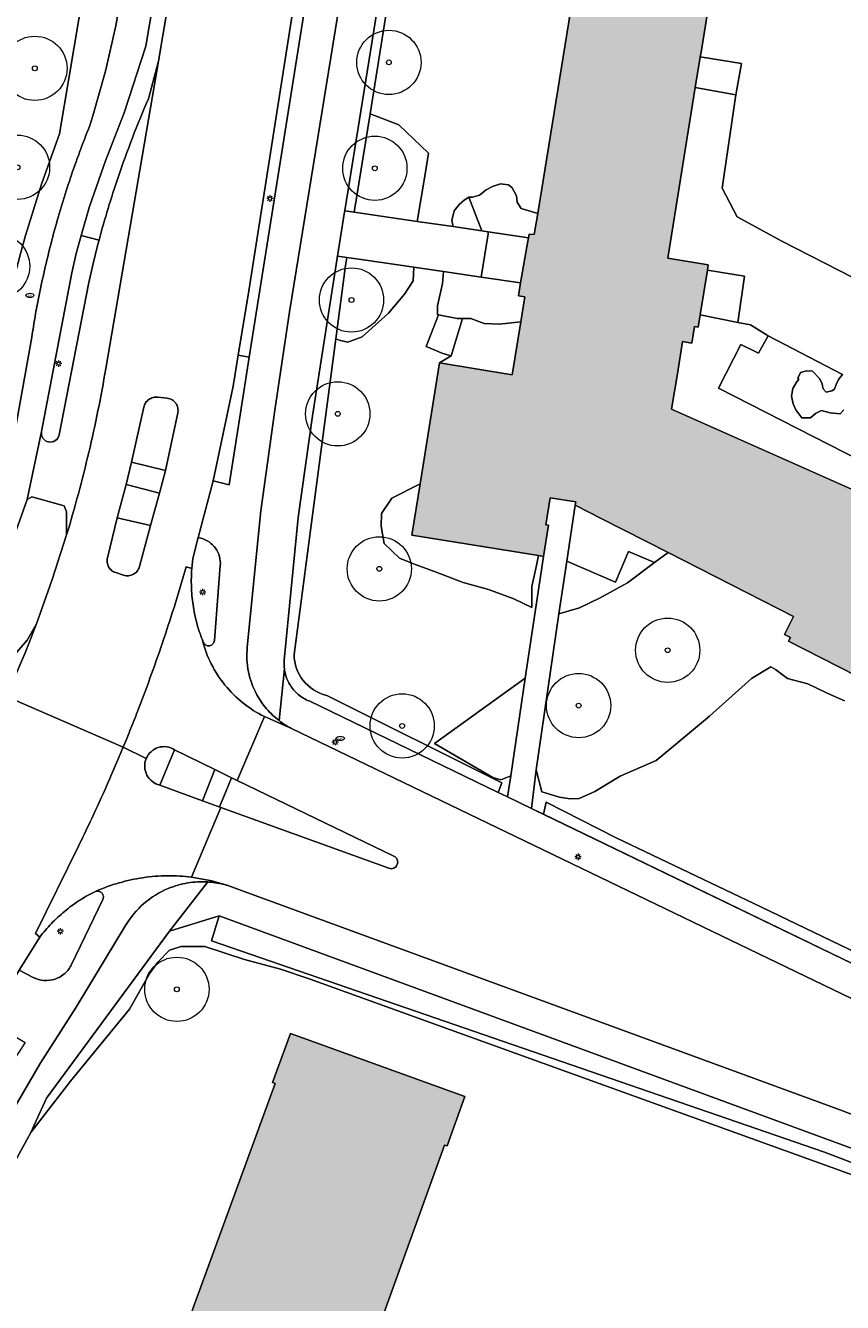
# Model space of a CAD drawing. Header units: metres. Extents: x 187482 to 189800, y 333582 to 335019.
# Tile 191 of 256: x 189261 to 189325, y 334128 to 334227. Entities that reach past the tile are written whole.
import ezdxf
from ezdxf.enums import TextEntityAlignment as Align

# ---------------------------------------------------------------- set-up
doc = ezdxf.new("R2010")
doc.units = ezdxf.units.M
doc.layers.get('0').update_dxf_attribs({"color": 252, "lineweight": 18})
for name, color, linetype, lineweight in [('B-WE-GR-BEPLANTING_CULTUUR_BODEMBEDEKKER-GV', 252, 'Continuous', 18), ('B-WE-GR-BEPLANTING_CULTUUR_HEESTERS-GV', 252, 'Continuous', 18), ('B-WE-GR-BOOM-S', 252, 'Continuous', 18), ('B-WE-GR-HAAG-G', 252, 'GR-HAAG1-SO', 18), ('B-WE-IE-MEUBILAIR-S', 252, 'Continuous', 18), ('B-WE-IE-TERREINAFSCHEIDING_KUNSTMATIG_MUUR-G', 252, 'IE-TERREINAFSCHEIDING_KUNSTMATIG-SO', 18), ('B-WE-OG-BEBOUWING-GV', 252, 'Continuous', 18), ('B-WE-OG-TERREIN_BEGROEID-GV', 252, 'Continuous', 18), ('B-WE-OG-TERREIN_ERF-GV', 252, 'Continuous', 18), ('B-WE-VH-GESLOTENVERHARDING-GV', 252, 'Continuous', 18), ('B-WE-VH-GESLOTENVERHARDING_ASFALT-GV', 252, 'Continuous', 18), ('B-WE-VH-OPENVERHARDING-GV', 252, 'Continuous', 18), ('B-WE-VH-OPENVERHARDING_BETONSTRAATSTEEN-GV', 252, 'Continuous', 18), ('B-WE-VH-OPENVERHARDING_SIERBESTRATING-GV', 252, 'Continuous', 18), ('B-WE-VH-OPENVERHARDING_STRAATBAKSTEEN-GV', 252, 'Continuous', 18), ('B-WE-VH-OPENVERHARDING_TEGEL-GV', 252, 'Continuous', 18)]:
    doc.layers.add(name, color=color, linetype=linetype, lineweight=lineweight)
doc.layers.add('B-WE-OG-BEBOUWING-V', color=7, linetype='Continuous', lineweight=18, true_color=0xf0f0f0)
doc.styles.add('NLCS-ISO', font='NLCS-ISO.ttf')
doc.linetypes.add('GR-HAAG1-SO', pattern='A,6,[176,NLCS.SHX,S=0.125,R=0,X=0,Y=0],-2', length=8)
doc.linetypes.add('IE-TERREINAFSCHEIDING_KUNSTMATIG-SO', pattern='A,4,[82,NLCS.SHX,S=0.75,R=90,X=0,Y=0],4,-2', length=10)

# ---------------------------------------------------------------- blocks, each defined once
blk = doc.blocks.new('SIE-MEUBILAIR_PAAL_LICHTMAST-SO')
for points in [[(-0.62, 0), (-1, 0)], [(-0.71, 0.71), (-0.44, 0.44)], [(0, 1), (0, 0.62)], [(0.44, 0.44), (0.71, 0.71)], [(1, 0), (0.62, 0)], [(-0.71, -0.71), (-0.44, -0.44)], [(0, -0.62), (0, -1)], [(0.44, -0.44), (0.71, -0.71)]]:
    blk.add_lwpolyline(points)
blk.add_circle((0, 0), 0.5)
blk = doc.blocks.new('SIE-MEUBILAIR_PUT_BRANDKRAAN-SO')
blk.add_ellipse((0, 0), major_axis=(1.25, 0), ratio=0.54)
at = {"style": 'NLCS-ISO'}
blk.add_text('bk', height=0.75, dxfattribs=at).set_placement((0.03, 0), align=Align.MIDDLE_CENTER)
blk = doc.blocks.new('SGR-BOOM_GBKN-SO')
at = {"color": 0, "linetype": 'ByBlock', "lineweight": 18}
for radius in [2, 0.15]:
    blk.add_circle((0, 0), radius, dxfattribs=at)

msp = doc.modelspace()

# ---------------------------------------------------------------- hatches: boundary and pattern name
at = {"layer": 'B-WE-OG-BEBOUWING-V'}
h = msp.add_hatch(color=256, dxfattribs=at)
h.dxf.hatch_style = 1
h.paths.add_polyline_path([(189325.523, 334190.659), (189311.282, 334197), (189311.724, 334199.736), (189312.131, 334202.252), (189312.842, 334202.137), (189313.052, 334203.43), (189313.348, 334203.382), (189313.503, 334204.338), (189314.066, 334207.811), (189314.132, 334208.219), (189310.973, 334208.731), (189313.124, 334222.005), (189313.509, 334224.38), (189313.513, 334224.404), (189313.572, 334224.767), (189315.349, 334235.729), (189318.705, 334235.185), (189319.166, 334238.028), (189344.966, 334233.846), (189347.323, 334233.465), (189346.744, 334229.893), (189360.115, 334227.726), (189360.855, 334232.293), (189360.569, 334232.339), (189360.844, 334234.044), (189361.121, 334233.999), (189362.817, 334244.326), (189327.557, 334250.041), (189320.952, 334251.112), (189320.616, 334249.039), (189317.319, 334249.573), (189317.655, 334251.646), (189307.507, 334253.289), (189300.857, 334212.208), (189300.593, 334210.578), (189300.198, 334210.616), (189300.149, 334210.334), (189300.099, 334210.052), (189299.532, 334206.817), (189299.475, 334206.491), (189299.356, 334205.812), (189299.851, 334205.733), (189299.538, 334203.783), (189298.88, 334199.679), (189293.213, 334200.588), (189291.709, 334191.198), (189291.069, 334187.207), (189300.92, 334185.604), (189301.307, 334185.541), (189301.702, 334187.969), (189301.485, 334188.005), (189301.827, 334190.107), (189303.815, 334189.783), (189303.775, 334189.534), (189305.859, 334188.472), (189311.003, 334185.852), (189320.772, 334180.876), (189320.055, 334179.468), (189320.518, 334179.232), (189320.377, 334178.956), (189338.797, 334169.568), (189338.902, 334169.515), (189339.129, 334169.96), (189339.423, 334169.81), (189347.151, 334184.958), (189337.496, 334189.875), (189337.412, 334189.918), (189335.522, 334186.207)], flags=17)
h = msp.add_hatch(color=256, dxfattribs=at)
h.dxf.hatch_style = 1
h.paths.add_polyline_path([(189230.865, 334075.546), (189229.337, 334078.235), (189231.322, 334079.361), (189228.18, 334084.871), (189228.901, 334085.635), (189228.559, 334087.683), (189250.683, 334091.338), (189258.552, 334077.467), (189246.386, 334070.705), (189248.49, 334066.836), (189247.361, 334066.25), (189245.394, 334069.719), (189236.095, 334064.474), (189230.085, 334075.105)], flags=16)
h.paths.add_polyline_path([(189275.359, 334099.762), (189270.545, 334097.388), (189268.51, 334097.979), (189267.793, 334095.952), (189264.462, 334094.419), (189264.319, 334094.68), (189259.388, 334091.809), (189258.246, 334093.985), (189274.241, 334100.962), (189273.977, 334101.523), (189275.127, 334102.181), (189276.244, 334101.942)], flags=16)
h.paths.add_polyline_path([(189256.75, 334104.214), (189271.897, 334110.933), (189276.257, 334103.568), (189275.323, 334102.635), (189278.584, 334100.806), (189281.988, 334099.573), (189281.702, 334098.783), (189304.751, 334090.431), (189305.09, 334091.363), (189306.397, 334090.892), (189310.968, 334093.139), (189311.152, 334092.69), (189327.411, 334100.659), (189337.45, 334105.579), (189336.645, 334107.214), (189341.402, 334109.542), (189339.682, 334113.269), (189338.552, 334113.66), (189334.486, 334111.713), (189333.73, 334113.266), (189337.771, 334115.236), (189338.175, 334116.362), (189338.083, 334116.52), (189340.16, 334117.516), (189338.636, 334120.677), (189341.453, 334122.042), (189343.01, 334118.91), (189345.686, 334120.179), (189343.996, 334123.403), (189347.249, 334125.116), (189344.73, 334130.281), (189341.568, 334128.737), (189340.013, 334131.92), (189339.47, 334131.656), (189334.586, 334129.285), (189336.183, 334125.995), (189333.008, 334124.454), (189333.826, 334122.769), (189335.528, 334119.263), (189331.726, 334117.49), (189330.584, 334119.496), (189318.159, 334113.168), (189309.081, 334108.545), (189304.973, 334106.453), (189289.526, 334112.041), (189287.045, 334110.996), (189286.104, 334111.336), (189285.456, 334109.54), (189283.01, 334110.423), (189293.606, 334139.758), (189293.813, 334139.683), (189295.199, 334143.52), (189281.621, 334148.425), (189280.229, 334144.613), (189280.436, 334144.537), (189274.252, 334127.653), (189273.812, 334126.453), (189269.62, 334115.006), (189267.808, 334115.669), (189268.733, 334118.195), (189267.179, 334121.608), (189264.239, 334120.198), (189265.155, 334118.151), (189264.672, 334116.883), (189263.536, 334117.238), (189263.685, 334117.715), (189261.471, 334122.614), (189256.398, 334124.475), (189251.52, 334122.17), (189249.684, 334117.114), (189252.023, 334112.235), (189253.202, 334111.823), (189253.863, 334110.721)], flags=17)

# ---------------------------------------------------------------- linework, layer by layer
at = {"layer": 'B-WE-GR-BEPLANTING_CULTUUR_BODEMBEDEKKER-GV', "flags": 128}
for points in [[(189287.813, 334219.976), (189286.588, 334212.322), (189291.472, 334211.606), (189292.094, 334215.28), (189292.369, 334216.904), (189291.793, 334217.459), (189290.061, 334219.126)], [(189285.913, 334208.182), (189285.156, 334202.475), (189285.397, 334202.371), (189286.079, 334202.22), (189287.203, 334202.633), (189289.239, 334204.476), (189290.481, 334205.95), (189291.175, 334206.985), (189291.21, 334208.038), (189287.303, 334208.611), (189285.995, 334208.802)], [(189294.13, 334201.152), (189295.009, 334204.046), (189294.592, 334204.046), (189293.141, 334204.324), (189292.176, 334201.869), (189293.487, 334201.334)], [(189297.998, 334168.156), (189298.758, 334168.47), (189299.893, 334176.07), (189292.829, 334170.984), (189297.377, 334168.334)], [(189342.806, 334131.436), (189335.308, 334134.554), (189323.187, 334139.195), (189275.477, 334155.629), (189276.076, 334157.589), (189272.212, 334156.4), (189262.625, 334143.414), (189261.419, 334140.745), (189264.491, 334144.719), (189269.099, 334150.33), (189270.682, 334153.136), (189271.293, 334153.971), (189272.218, 334154.926), (189273.114, 334155.208), (189274.964, 334155.192), (189278.054, 334154.187), (189280.856, 334153.434), (189283.145, 334152.649), (189339.059, 334132.477), (189340.881, 334132.071)], [(189276.076, 334157.589), (189275.477, 334155.629), (189323.187, 334139.195), (189335.308, 334134.554), (189342.806, 334131.436), (189345.152, 334130.662), (189347.402, 334130.104), (189348.878, 334130.028), (189346.449, 334131.08), (189336.684, 334135.147), (189326.808, 334138.937)]]:
    msp.add_lwpolyline(points, close=True, dxfattribs=at)
at = {"layer": 'B-WE-GR-BEPLANTING_CULTUUR_HEESTERS-GV', "flags": 128}
for points in [[(189285.106, 334325.273), (189284.573, 334320.11), (189283.675, 334311.392), (189282.518, 334300.028), (189281.094, 334288.695), (189270.375, 334225.236), (189268.682, 334220.041), (189267.225, 334216.31), (189265.969, 334212.751), (189265.339, 334210.503), (189266.724, 334210.151)], [(189270.563, 334221.124), (189271.342, 334224.076), (189285.18, 334306.037), (189284.351, 334306.647), (189286.382, 334325.052), (189285.106, 334325.273)], [(189281.896, 334177.921), (189283.205, 334187.756), (189285.156, 334202.475), (189285.913, 334208.182), (189285.995, 334208.802), (189285.279, 334208.907), (189285.263, 334208.81), (189285.251, 334208.735), (189283.325, 334196.49), (189282.211, 334188.568), (189281.137, 334177.481)], [(189324.578, 334199.693), (189324.254, 334199.317), (189324.079, 334198.908), (189323.949, 334198.543), (189323.753, 334198.41), (189323.298, 334198.321), (189323.077, 334198.568), (189322.978, 334199.034), (189322.78, 334199.392), (189322.255, 334199.94), (189321.785, 334199.986), (189321.296, 334199.841), (189321.155, 334199.505), (189321.106, 334199.345), (189321.173, 334199.335), (189320.97, 334199.04), (189320.709, 334198.614), (189320.617, 334198.003), (189320.748, 334197.41), (189320.937, 334196.954), (189321.411, 334196.334), (189322.092, 334196.331), (189322.463, 334196.657), (189322.935, 334196.902), (189323.617, 334196.711), (189324.406, 334196.621), (189324.674, 334196.932)], [(189338.797, 334169.568), (189320.377, 334178.956), (189320.518, 334179.232), (189320.055, 334179.468), (189320.772, 334180.876), (189311.003, 334185.852), (189309.94, 334185.057), (189307.834, 334183.481), (189305.717, 334182.311), (189305.713, 334182.314), (189304.102, 334181.531), (189302.51, 334181.072), (189300.727, 334168.953), (189301.183, 334167.231), (189302.552, 334166.81), (189303.377, 334166.692), (189304.078, 334166.724), (189305.292, 334167.26), (189307.286, 334168.458), (189310.068, 334169.679), (189311.257, 334170.641), (189314.23, 334173.126), (189317.49, 334176.058), (189319.005, 334176.964), (189319.373, 334176.749), (189320.294, 334176.054), (189321.879, 334175.619), (189323.389, 334174.906), (189324.725, 334174.297)], [(189281.128, 334176.995), (189281.134, 334176.914), (189281.142, 334176.833)], [(189283.066, 334174.297), (189297.783, 334167.187), (189298.059, 334167.923), (189284.438, 334174.733)], [(189347.321, 334144.691), (189333.223, 334151.08), (189318.284, 334158.26), (189306.955, 334163.642), (189301.529, 334166.427), (189301.301, 334165.487), (189329.257, 334151.981), (189337.369, 334148.156), (189345.57, 334144.526), (189347.849, 334143.578)]]:
    msp.add_lwpolyline(points, dxfattribs=at)
for points in [[(189303.024, 334322.194), (189301.396, 334322.435), (189300.233, 334317.372), (189298.361, 334309.22), (189297.095, 334303.675), (189295.309, 334296.17), (189293.771, 334288.611), (189288.831, 334260.437), (189283.09, 334235.549), (189282.407, 334231.806), (189278.38, 334206.211), (189277.559, 334201.196), (189278.41, 334201.033), (189282.755, 334228.4), (189288.936, 334257.093), (189290.274, 334263.469), (189291.433, 334269.88), (189294.602, 334288.281), (189296.035, 334295.837), (189297.808, 334303.321), (189299.195, 334309.057), (189301.486, 334317.153), (189302.481, 334320.669)], [(189296.38, 334277.907), (189293.902, 334262.51), (189293.258, 334258.508), (189285.846, 334212.441), (189285.844, 334212.431), (189286.588, 334212.322), (189287.813, 334219.976), (189289.037, 334227.63), (189293.875, 334258.091), (189293.898, 334258.237), (189294.597, 334262.428), (189297.246, 334278.32)], [(189300.857, 334212.208), (189299.576, 334212.615), (189299.261, 334213.101), (189299.221, 334213.6), (189298.86, 334214.219), (189298.579, 334214.459), (189297.957, 334214.531), (189297.346, 334214.317), (189296.844, 334214.062), (189296.327, 334213.644), (189295.789, 334213.49), (189295.497, 334213.498), (189296.508, 334210.868), (189297.015, 334210.793), (189300.149, 334210.334), (189300.198, 334210.616), (189300.593, 334210.578)], [(189295.142, 334213.265), (189294.773, 334212.935), (189294.366, 334212.434), (189294.18, 334211.672), (189294.292, 334211.193), (189296.508, 334210.868), (189295.497, 334213.498)], [(189296.449, 334207.269), (189293.529, 334207.698), (189293.46, 334206.784), (189293.053, 334205.025), (189293.05, 334204.341), (189293.141, 334204.324), (189294.592, 334204.046), (189295.009, 334204.046), (189295.667, 334204.045), (189296.691, 334203.663), (189297.848, 334203.614), (189299.538, 334203.783), (189299.851, 334205.733), (189299.356, 334205.812), (189299.475, 334206.491), (189299.532, 334206.817)], [(189295.009, 334204.046), (189294.13, 334201.152), (189293.213, 334200.588), (189298.88, 334199.679), (189299.538, 334203.783), (189297.848, 334203.614), (189296.691, 334203.663), (189295.667, 334204.045)], [(189278.41, 334201.033), (189277.559, 334201.196), (189277.165, 334198.786), (189275.611, 334191.425), (189276.848, 334191.11), (189277.935, 334198.041)], [(189289.507, 334190.07), (189288.698, 334188.875), (189288.687, 334187.89), (189288.902, 334186.547), (189290.116, 334185.406), (189291.182, 334184.971), (189292.947, 334184.312), (189295.053, 334183.51), (189297.028, 334182.977), (189299.003, 334182.245), (189300.404, 334181.569), (189300.414, 334183.196), (189300.72, 334184.611), (189300.92, 334185.604), (189291.069, 334187.207), (189291.709, 334191.198)], [(189256.996, 334177.422), (189257.535, 334177.293), (189258.391, 334177.287), (189259.225, 334177.445), (189259.923, 334177.765), (189260.337, 334178.098), (189261.122, 334179.032), (189261.855, 334180.307), (189263.087, 334183.74), (189264.201, 334187.214), (189264.2, 334189.003), (189264.009, 334189.471), (189261.487, 334190.166), (189261.117, 334189.971), (189258.945, 334183.89), (189257.704, 334181.091), (189256.591, 334178.951), (189255.854, 334177.809), (189256.722, 334177.488)]]:
    msp.add_lwpolyline(points, close=True, dxfattribs=at)
at = {"layer": 'B-WE-GR-BEPLANTING_CULTUUR_HEESTERS-GV'}
for points in [[(189269.32, 334218.101, -0.010284), (189270.563, 334221.124)], [(189268.205, 334215.029, -0.010169), (189269.32, 334218.101)], [(189267.425, 334212.602, -0.008309), (189268.205, 334215.029)], [(189266.724, 334210.151, -0.008459), (189267.425, 334212.602)], [(189281.137, 334177.481, 0.018434), (189281.126, 334177.319)], [(189284.438, 334174.733, -0.345871), (189281.896, 334177.921)], [(189281.126, 334177.319, 0.018512), (189281.123, 334177.157)], [(189281.123, 334177.157, 0.018501), (189281.128, 334176.995)], [(189281.142, 334176.833, 0.053809), (189281.289, 334176.178)], [(189281.289, 334176.178, 0.052594), (189281.573, 334175.569)], [(189281.573, 334175.569, 0.080765), (189282.217, 334174.812)], [(189282.217, 334174.812, 0.079103), (189283.066, 334174.297)]]:
    msp.add_lwpolyline(points, format="xyb", dxfattribs=at)
at = {"layer": 'B-WE-GR-HAAG-G', "ltscale": 0.2, "flags": 128}
msp.add_lwpolyline([(189300.581, 334165.835), (189329.257, 334151.981), (189337.369, 334148.156), (189345.57, 334144.526), (189347.849, 334143.578)], dxfattribs=at)
at = {"layer": 'B-WE-IE-TERREINAFSCHEIDING_KUNSTMATIG_MUUR-G', "ltscale": 0.2, "flags": 128}
msp.add_lwpolyline([(189339.059, 334132.477), (189283.145, 334152.649)], dxfattribs=at)
at = {"layer": 'B-WE-OG-BEBOUWING-GV', "flags": 128}
for points in [[(189307.507, 334253.289), (189300.857, 334212.208), (189300.593, 334210.578), (189300.198, 334210.616), (189300.149, 334210.334), (189300.099, 334210.052), (189299.532, 334206.817), (189299.475, 334206.491), (189299.356, 334205.812), (189299.851, 334205.733), (189299.538, 334203.783), (189298.88, 334199.679), (189293.213, 334200.588), (189291.709, 334191.198), (189291.069, 334187.207), (189300.92, 334185.604), (189301.307, 334185.541), (189301.702, 334187.969), (189301.485, 334188.005), (189301.827, 334190.107), (189303.815, 334189.783), (189303.775, 334189.534), (189305.859, 334188.472), (189311.003, 334185.852), (189320.772, 334180.876), (189320.055, 334179.468), (189320.518, 334179.232), (189320.377, 334178.956), (189338.797, 334169.568)], [(189325.523, 334190.659), (189311.282, 334197), (189311.724, 334199.736), (189312.131, 334202.252), (189312.842, 334202.137), (189313.052, 334203.43), (189313.348, 334203.382), (189313.503, 334204.338), (189314.066, 334207.811), (189314.132, 334208.219), (189310.973, 334208.731), (189313.124, 334222.005), (189313.509, 334224.38), (189313.513, 334224.404), (189313.572, 334224.767), (189315.349, 334235.729), (189318.705, 334235.185), (189319.166, 334238.028), (189344.966, 334233.846)], [(189283.01, 334110.423), (189293.606, 334139.758), (189293.813, 334139.683), (189295.199, 334143.52), (189281.621, 334148.425), (189280.229, 334144.613), (189280.436, 334144.537), (189274.252, 334127.653), (189273.812, 334126.453)]]:
    msp.add_lwpolyline(points, dxfattribs=at)
at = {"layer": 'B-WE-OG-TERREIN_BEGROEID-GV', "flags": 128}
for points in [[(189259.245, 334201.407), (189257.788, 334201.654), (189258.797, 334206.92), (189259.993, 334206.745), (189260.625, 334209.179), (189261.005, 334210.506), (189262.251, 334214.486), (189263.649, 334218.415), (189265.148, 334227.336), (189275.248, 334286.732)], [(189289.037, 334227.63), (189287.813, 334219.976), (189290.061, 334219.126), (189291.793, 334217.459), (189292.369, 334216.904), (189292.094, 334215.28), (189291.472, 334211.606), (189294.292, 334211.193), (189294.18, 334211.672), (189294.366, 334212.434), (189294.773, 334212.935), (189295.142, 334213.265), (189295.497, 334213.498), (189295.789, 334213.49), (189296.327, 334213.644), (189296.844, 334214.062), (189297.346, 334214.317), (189297.957, 334214.531), (189298.579, 334214.459), (189298.86, 334214.219), (189299.221, 334213.6), (189299.261, 334213.101), (189299.576, 334212.615), (189300.857, 334212.208), (189307.507, 334253.289)], [(189284.438, 334174.733), (189298.059, 334167.923), (189297.783, 334167.187), (189298.073, 334167.047), (189298.513, 334166.834), (189298.758, 334168.47), (189297.998, 334168.156), (189297.377, 334168.334), (189292.829, 334170.984), (189299.893, 334176.07), (189301.307, 334185.541), (189300.92, 334185.604), (189300.72, 334184.611), (189300.414, 334183.196), (189300.404, 334181.569), (189299.003, 334182.245), (189297.028, 334182.977), (189295.053, 334183.51), (189292.947, 334184.312), (189291.182, 334184.971), (189290.116, 334185.406), (189288.902, 334186.547), (189288.687, 334187.89), (189288.698, 334188.875), (189289.507, 334190.07), (189291.709, 334191.198), (189293.213, 334200.588), (189294.13, 334201.152), (189293.487, 334201.334), (189292.176, 334201.869), (189293.141, 334204.324), (189293.05, 334204.341), (189293.053, 334205.025), (189293.46, 334206.784), (189293.529, 334207.698), (189291.21, 334208.038), (189291.175, 334206.985), (189290.481, 334205.95), (189289.239, 334204.476), (189287.203, 334202.633), (189286.079, 334202.22), (189285.397, 334202.371), (189285.156, 334202.475), (189283.205, 334187.756), (189281.896, 334177.921)], [(189324.674, 334196.932), (189324.406, 334196.621), (189323.617, 334196.711), (189322.935, 334196.902), (189322.463, 334196.657), (189322.092, 334196.331), (189321.411, 334196.334), (189320.937, 334196.954), (189320.748, 334197.41), (189320.617, 334198.003), (189320.709, 334198.614), (189320.97, 334199.04), (189321.173, 334199.335), (189321.106, 334199.345), (189321.155, 334199.505), (189321.296, 334199.841), (189321.785, 334199.986), (189322.255, 334199.94), (189322.78, 334199.392), (189322.978, 334199.034), (189323.077, 334198.568), (189323.298, 334198.321), (189323.753, 334198.41), (189323.949, 334198.543), (189324.079, 334198.908), (189324.254, 334199.317), (189324.578, 334199.693), (189318.8, 334202.708), (189318.032, 334201.341), (189316.66, 334202.024), (189314.923, 334198.639), (189334.579, 334188.602)], [(189324.725, 334174.297), (189323.389, 334174.906), (189321.879, 334175.619), (189320.294, 334176.054), (189319.373, 334176.749), (189319.005, 334176.964), (189317.49, 334176.058), (189314.23, 334173.126), (189311.257, 334170.641), (189310.068, 334169.679), (189307.286, 334168.458), (189305.292, 334167.26), (189304.078, 334166.724), (189303.377, 334166.692), (189302.552, 334166.81), (189301.183, 334167.231), (189300.727, 334168.953), (189300.381, 334165.932), (189300.581, 334165.835), (189301.301, 334165.487)], [(189301.301, 334165.487), (189301.529, 334166.427), (189306.955, 334163.642), (189318.284, 334158.26), (189333.223, 334151.08), (189347.321, 334144.691)]]:
    msp.add_lwpolyline(points, dxfattribs=at)
msp.add_lwpolyline([(189303.115, 334185.184), (189302.51, 334181.072), (189304.102, 334181.531), (189305.713, 334182.314), (189305.717, 334182.311), (189307.834, 334183.481), (189309.94, 334185.057), (189307.935, 334185.924), (189306.906, 334183.544)], close=True, dxfattribs=at)
at = {"layer": 'B-WE-OG-TERREIN_BEGROEID-GV'}
msp.add_lwpolyline([(189281.896, 334177.921, 0.345871), (189284.438, 334174.733)], format="xyb", dxfattribs=at)
at = {"layer": 'B-WE-OG-TERREIN_ERF-GV', "flags": 128}
for points in [[(189339.059, 334132.477), (189283.145, 334152.649), (189280.856, 334153.434), (189278.054, 334154.187), (189274.964, 334155.192), (189273.114, 334155.208), (189272.218, 334154.926), (189271.293, 334153.971), (189270.682, 334153.136), (189269.099, 334150.33), (189264.491, 334144.719), (189261.419, 334140.745), (189260.032, 334138.213), (189257.039, 334133.974), (189255.228, 334131.463), (189250.718, 334125.566), (189246.599, 334120.71), (189236.9, 334112.197), (189235.208, 334110.561)], [(189273.812, 334126.453), (189274.252, 334127.653), (189280.436, 334144.537), (189280.229, 334144.613), (189281.621, 334148.425), (189295.199, 334143.52), (189293.813, 334139.683), (189293.606, 334139.758), (189283.01, 334110.423)]]:
    msp.add_lwpolyline(points, dxfattribs=at)
at = {"layer": 'B-WE-VH-GESLOTENVERHARDING-GV', "flags": 128}
for points in [[(189299.532, 334206.817), (189300.099, 334210.052), (189300.149, 334210.334), (189297.015, 334210.793), (189296.991, 334210.645), (189296.449, 334207.269)], [(189316.422, 334203.749), (189316.948, 334207.339), (189314.066, 334207.811), (189313.503, 334204.338)]]:
    msp.add_lwpolyline(points, close=True, dxfattribs=at)
at = {"layer": 'B-WE-VH-GESLOTENVERHARDING_ASFALT-GV', "flags": 128}
for points in [[(189273.501, 334184.72), (189273.942, 334184.598), (189274.026, 334185.371), (189274.434, 334187.019), (189275.611, 334191.425), (189277.165, 334198.786), (189277.559, 334201.196), (189278.38, 334206.211), (189282.407, 334231.806), (189283.09, 334235.549), (189288.831, 334260.437), (189293.771, 334288.611), (189295.309, 334296.17), (189297.095, 334303.675), (189298.361, 334309.22), (189300.233, 334317.372), (189287.451, 334319.607), (189286.022, 334311.026), (189285.18, 334306.037), (189271.342, 334224.076), (189267.251, 334200.155)], [(189271.291, 334197.927), (189272.031, 334197.842)], [(189268.143, 334188.55), (189268.828, 334191.125), (189269.258, 334192.869), (189270.204, 334197.151)], [(189272.849, 334196.702), (189271.883, 334192.23), (189271.437, 334190.456), (189270.728, 334187.949), (189269.872, 334184.754)], [(189267.376, 334185.431), (189268.143, 334188.55)], [(189264.201, 334187.214), (189263.087, 334183.74), (189261.855, 334180.307), (189260.972, 334178.047), (189259.519, 334174.646), (189268.602, 334170.704)], [(189268.631, 334184.083), (189268.018, 334184.281)], [(189268.602, 334170.704), (189259.519, 334174.646), (189257.473, 334169.855), (189255.116, 334164.716), (189251.945, 334158.515), (189251.847, 334158.564), (189249.227, 334153.857), (189245.903, 334148.624), (189243.94, 334145.745)], [(189346.559, 334141.393), (189341.803, 334143.455), (189331.682, 334148.068), (189321.659, 334152.89), (189281.7, 334172.165), (189279.59, 334173.083), (189277.472, 334168.109), (189289.674, 334162.228)], [(189289.276, 334161.282), (189276.209, 334166.015), (189273.923, 334160.599), (189275.496, 334160.314), (189276.484, 334160.017), (189276.553, 334159.999), (189276.621, 334159.98), (189276.689, 334159.961), (189276.757, 334159.941), (189276.825, 334159.92), (189276.892, 334159.899), (189276.96, 334159.877), (189277.027, 334159.854), (189324.439, 334142.464), (189336.606, 334137.805), (189348.636, 334132.802), (189355.435, 334129.86), (189397.244, 334111.841), (189400.415, 334110.473), (189405.971, 334108.071), (189408.803, 334114.623), (189403.527, 334116.927)], [(189255.058, 334144.351), (189258.174, 334149.388), (189260.507, 334153.354), (189262.122, 334155.937), (189261.78, 334156.206), (189265.121, 334163.005)]]:
    msp.add_lwpolyline(points, dxfattribs=at)
at = {"layer": 'B-WE-VH-GESLOTENVERHARDING_ASFALT-GV'}
for points in [[(189267.251, 334200.155, -0.007666), (189266.64, 334196.886)], [(189270.204, 334197.151, -0.089856), (189270.346, 334197.486)], [(189270.346, 334197.486, -0.089473), (189270.599, 334197.747)], [(189270.599, 334197.747, -0.089969), (189270.928, 334197.901)], [(189270.928, 334197.901, -0.093775), (189271.291, 334197.927)], [(189272.031, 334197.842, -0.103227), (189272.403, 334197.718)], [(189272.403, 334197.718, -0.102577), (189272.693, 334197.453)], [(189272.693, 334197.453, -0.108578), (189272.85, 334197.094)], [(189266.64, 334196.886, -0.007663), (189265.927, 334193.637)], [(189272.85, 334197.094, -0.104591), (189272.849, 334196.702)], [(189265.927, 334193.637, -0.007803), (189265.114, 334190.412)], [(189265.114, 334190.412, -0.007724), (189264.201, 334187.214)], [(189267.357, 334185.072, -0.091813), (189267.376, 334185.431)], [(189267.471, 334184.73, -0.094738), (189267.357, 334185.072)], [(189267.702, 334184.454, -0.092499), (189267.471, 334184.73)], [(189268.018, 334184.281, -0.091937), (189267.702, 334184.454)], [(189269.696, 334184.403, -0.101314), (189269.396, 334184.151)], [(189269.872, 334184.754, -0.101365), (189269.696, 334184.403)], [(189271.768, 334179.158, 0.011018), (189273.501, 334184.72)], [(189269.021, 334184.038, -0.100439), (189268.631, 334184.083)], [(189269.396, 334184.151, -0.103446), (189269.021, 334184.038)], [(189269.791, 334173.677, 0.011187), (189271.768, 334179.158)], [(189269.205, 334172.187, 0.003945), (189269.791, 334173.677)], [(189268.602, 334170.704, 0.003599), (189269.205, 334172.187)], [(189267.778, 334168.758, 0.004224), (189268.602, 334170.704)], [(189266.923, 334166.826, 0.003413), (189267.778, 334168.758)], [(189266.037, 334164.909, 0.004035), (189266.923, 334166.826)], [(189265.121, 334163.005, 0.004233), (189266.037, 334164.909)], [(189289.925, 334161.566, -0.192582), (189289.657, 334161.294)], [(189289.674, 334162.228, -0.191143), (189289.932, 334161.947)], [(189289.932, 334161.947, -0.191585), (189289.925, 334161.566)], [(189289.657, 334161.294, -0.194282), (189289.276, 334161.282)]]:
    msp.add_lwpolyline(points, format="xyb", dxfattribs=at)
at = {"layer": 'B-WE-VH-GESLOTENVERHARDING_ASFALT-GV', "flags": 128}
msp.add_lwpolyline([(189271.437, 334190.456), (189268.828, 334191.125), (189268.143, 334188.55), (189270.728, 334187.949)], close=True, dxfattribs=at)
at = {"layer": 'B-WE-VH-OPENVERHARDING-GV', "flags": 128}
msp.add_lwpolyline([(189271.437, 334190.456), (189271.883, 334192.23), (189269.258, 334192.869), (189268.828, 334191.125)], close=True, dxfattribs=at)
at = {"layer": 'B-WE-VH-OPENVERHARDING_BETONSTRAATSTEEN-GV', "flags": 128}
for points in [[(189311.003, 334185.852), (189305.859, 334188.472), (189303.775, 334189.534), (189303.115, 334185.184), (189306.906, 334183.544), (189307.935, 334185.924), (189309.94, 334185.057)], [(189271.466, 334167.758), (189274.778, 334166.541), (189275.74, 334168.959), (189272.606, 334170.505), (189272.031, 334169.119)], [(189275.74, 334168.959), (189274.778, 334166.541), (189276.209, 334166.015), (189276.101, 334166.059), (189276.56, 334167.185), (189277.025, 334168.325)]]:
    msp.add_lwpolyline(points, close=True, dxfattribs=at)
at = {"layer": 'B-WE-VH-OPENVERHARDING_BETONSTRAATSTEEN-GV'}
for points in [[(189273.501, 334184.72, -0.011018), (189271.768, 334179.158)], [(189273.911, 334183.183, -0.027564), (189273.942, 334184.598)], [(189274.039, 334181.774, -0.028348), (189273.911, 334183.183)], [(189274.324, 334180.388, -0.028136), (189274.039, 334181.774)], [(189274.763, 334179.043, -0.027712), (189274.324, 334180.388)], [(189271.768, 334179.158, -0.011187), (189269.791, 334173.677)], [(189275.453, 334177.193, -0.054178), (189274.763, 334179.043)], [(189276.523, 334175.534, -0.053962), (189275.453, 334177.193)], [(189277.924, 334174.142, -0.054064), (189276.523, 334175.534)], [(189269.791, 334173.677, -0.003945), (189269.205, 334172.187)], [(189279.59, 334173.083, -0.053809), (189277.924, 334174.142)], [(189269.205, 334172.187, -0.003599), (189268.602, 334170.704)], [(189268.602, 334170.704, -0.004224), (189267.778, 334168.758)], [(189270.766, 334170.352, -0.110419), (189271.336, 334170.679)], [(189271.336, 334170.679, -0.110099), (189271.99, 334170.733)], [(189271.99, 334170.733, -0.110829), (189272.606, 334170.505)], [(189270.275, 334169.168, -0.111366), (189270.389, 334169.815)], [(189270.389, 334169.815, -0.109501), (189270.766, 334170.352)], [(189267.778, 334168.758, -0.003413), (189266.923, 334166.826)], [(189270.446, 334168.534, -0.108591), (189270.275, 334169.168)], [(189270.87, 334168.033, -0.111389), (189270.446, 334168.534)], [(189271.466, 334167.758, -0.109066), (189270.87, 334168.033)], [(189266.923, 334166.826, -0.004035), (189266.037, 334164.909)], [(189266.037, 334164.909, -0.004233), (189265.121, 334163.005)], [(189268.284, 334160.152, -0.033503), (189270.138, 334160.554)], [(189270.138, 334160.554, -0.033841), (189272.029, 334160.704)], [(189272.029, 334160.704, -0.033278), (189273.923, 334160.599)], [(189266.5, 334159.505, -0.03318), (189268.284, 334160.152)], [(189264.026, 334157.926, -0.029009), (189265.136, 334158.744)], [(189265.136, 334158.744, -0.028608), (189266.332, 334159.43)], [(189263.017, 334156.986, -0.029264), (189264.026, 334157.926)], [(189262.122, 334155.937, -0.02887), (189263.017, 334156.986)]]:
    msp.add_lwpolyline(points, format="xyb", dxfattribs=at)
at = {"layer": 'B-WE-VH-OPENVERHARDING_BETONSTRAATSTEEN-GV', "flags": 128}
for points in [[(189273.942, 334184.598), (189273.501, 334184.72)], [(189272.606, 334170.505), (189275.74, 334168.959), (189277.025, 334168.325), (189277.472, 334168.109), (189279.59, 334173.083)], [(189268.602, 334170.704), (189270.389, 334169.815)], [(189270.389, 334169.815), (189268.602, 334170.704)], [(189273.923, 334160.599), (189276.209, 334166.015), (189274.778, 334166.541), (189271.466, 334167.758)], [(189265.121, 334163.005), (189261.78, 334156.206), (189262.122, 334155.937)], [(189266.332, 334159.43), (189266.5, 334159.505)]]:
    msp.add_lwpolyline(points, dxfattribs=at)
at = {"layer": 'B-WE-VH-OPENVERHARDING_SIERBESTRATING-GV', "flags": 128}
for points in [[(189267.251, 334200.155), (189271.342, 334224.076), (189270.563, 334221.124)], [(189266.724, 334210.151), (189266.678, 334209.977), (189266.632, 334209.804), (189266.586, 334209.63), (189266.541, 334209.456), (189266.496, 334209.282), (189266.452, 334209.107), (189266.408, 334208.933), (189266.364, 334208.758), (189265.916, 334206.854), (189263.612, 334194.993)], [(189262.25, 334195.252), (189261.117, 334189.971), (189261.487, 334190.166), (189264.009, 334189.471), (189264.2, 334189.003), (189264.201, 334187.214)], [(189257.473, 334169.855), (189259.519, 334174.646), (189260.972, 334178.047), (189261.855, 334180.307), (189261.122, 334179.032), (189260.337, 334178.098), (189259.923, 334177.765), (189259.225, 334177.445), (189258.391, 334177.287), (189257.535, 334177.293), (189256.996, 334177.422)]]:
    msp.add_lwpolyline(points, dxfattribs=at)
at = {"layer": 'B-WE-VH-OPENVERHARDING_SIERBESTRATING-GV'}
for points in [[(189270.563, 334221.124, 0.010284), (189269.32, 334218.101)], [(189269.32, 334218.101, 0.010169), (189268.205, 334215.029)], [(189268.205, 334215.029, 0.008309), (189267.425, 334212.602)], [(189267.425, 334212.602, 0.008459), (189266.724, 334210.151)], [(189266.64, 334196.886, 0.007666), (189267.251, 334200.155)], [(189265.927, 334193.637, 0.007663), (189266.64, 334196.886)], [(189262.359, 334194.733, -0.198214), (189262.25, 334195.252)], [(189262.802, 334194.443, -0.198018), (189262.359, 334194.733)], [(189263.321, 334194.551, -0.200139), (189262.802, 334194.443)], [(189263.612, 334194.993, -0.197583), (189263.321, 334194.551)], [(189265.114, 334190.412, 0.007803), (189265.927, 334193.637)], [(189264.201, 334187.214, 0.007724), (189265.114, 334190.412)]]:
    msp.add_lwpolyline(points, format="xyb", dxfattribs=at)
at = {"layer": 'B-WE-VH-OPENVERHARDING_STRAATBAKSTEEN-GV', "flags": 128}
for points in [[(189338.71, 334200.432), (189319.851, 334210.071), (189316.378, 334211.968), (189315.209, 334214.198), (189316.269, 334221.438), (189313.124, 334222.005), (189310.973, 334208.731), (189314.132, 334208.219), (189314.066, 334207.811), (189316.948, 334207.339), (189316.422, 334203.749), (189317.428, 334203.544), (189318.8, 334202.708), (189324.578, 334199.693)], [(189272.031, 334197.842), (189271.291, 334197.927)], [(189270.204, 334197.151), (189269.258, 334192.869)], [(189269.258, 334192.869), (189271.883, 334192.23), (189272.849, 334196.702)], [(189268.143, 334188.55), (189267.376, 334185.431)], [(189269.872, 334184.754), (189270.728, 334187.949), (189268.143, 334188.55)], [(189274.647, 334186.962), (189274.434, 334187.019), (189274.026, 334185.371), (189273.942, 334184.598)], [(189275.708, 334179), (189276.156, 334184.837)], [(189268.018, 334184.281), (189268.631, 334184.083)], [(189274.763, 334179.043), (189274.836, 334178.867)], [(189271.466, 334167.758), (189272.031, 334169.119), (189272.606, 334170.505)], [(189266.5, 334159.505), (189266.332, 334159.43)], [(189264.589, 334153.807), (189267.015, 334158.857)], [(189262.122, 334155.937), (189260.507, 334153.354), (189261.597, 334152.798)]]:
    msp.add_lwpolyline(points, dxfattribs=at)
for points in [[(189291.21, 334208.038), (189293.529, 334207.698), (189296.449, 334207.269), (189296.991, 334210.645), (189297.015, 334210.793), (189296.508, 334210.868), (189294.292, 334211.193), (189291.472, 334211.606), (189286.588, 334212.322), (189285.844, 334212.431), (189285.831, 334212.348), (189285.279, 334208.907), (189285.995, 334208.802), (189287.303, 334208.611)], [(189298.758, 334168.47), (189298.513, 334166.834), (189300.381, 334165.932), (189300.727, 334168.953), (189302.51, 334181.072), (189303.115, 334185.184), (189303.775, 334189.534), (189303.815, 334189.783), (189301.827, 334190.107), (189301.485, 334188.005), (189301.702, 334187.969), (189301.307, 334185.541), (189299.893, 334176.07)]]:
    msp.add_lwpolyline(points, close=True, dxfattribs=at)
at = {"layer": 'B-WE-VH-OPENVERHARDING_STRAATBAKSTEEN-GV'}
for points in [[(189270.346, 334197.486, 0.089856), (189270.204, 334197.151)], [(189270.599, 334197.747, 0.089473), (189270.346, 334197.486)], [(189270.928, 334197.901, 0.089969), (189270.599, 334197.747)], [(189271.291, 334197.927, 0.093775), (189270.928, 334197.901)], [(189272.403, 334197.718, 0.103227), (189272.031, 334197.842)], [(189272.693, 334197.453, 0.102577), (189272.403, 334197.718)], [(189272.85, 334197.094, 0.108578), (189272.693, 334197.453)], [(189272.849, 334196.702, 0.104591), (189272.85, 334197.094)], [(189275.285, 334186.667, 0.086547), (189274.647, 334186.962)], [(189275.785, 334186.172, 0.08743), (189275.285, 334186.667)], [(189267.376, 334185.431, 0.091813), (189267.357, 334185.072)], [(189276.087, 334185.537, 0.088413), (189275.785, 334186.172)], [(189276.156, 334184.837, 0.087141), (189276.087, 334185.537)], [(189267.357, 334185.072, 0.094738), (189267.471, 334184.73)], [(189267.471, 334184.73, 0.092499), (189267.702, 334184.454)], [(189267.702, 334184.454, 0.091937), (189268.018, 334184.281)], [(189269.396, 334184.151, 0.101314), (189269.696, 334184.403)], [(189269.696, 334184.403, 0.101365), (189269.872, 334184.754)], [(189273.942, 334184.598, 0.027564), (189273.911, 334183.183)], [(189268.631, 334184.083, 0.100439), (189269.021, 334184.038)], [(189269.021, 334184.038, 0.103446), (189269.396, 334184.151)], [(189273.911, 334183.183, 0.028348), (189274.039, 334181.774)], [(189274.039, 334181.774, 0.028136), (189274.324, 334180.388)], [(189274.324, 334180.388, 0.027712), (189274.763, 334179.043)], [(189274.836, 334178.867, 0.161398), (189275.033, 334178.649)], [(189275.033, 334178.649, 0.165154), (189275.323, 334178.597)], [(189275.323, 334178.597, 0.168697), (189275.584, 334178.733)], [(189275.584, 334178.733, 0.165604), (189275.708, 334179)], [(189271.336, 334170.679, 0.110419), (189270.766, 334170.352)], [(189271.99, 334170.733, 0.110099), (189271.336, 334170.679)], [(189272.606, 334170.505, 0.110829), (189271.99, 334170.733)], [(189270.389, 334169.815, 0.111366), (189270.275, 334169.168)], [(189270.766, 334170.352, 0.109501), (189270.389, 334169.815)], [(189270.275, 334169.168, 0.108591), (189270.446, 334168.534)], [(189270.446, 334168.534, 0.111389), (189270.87, 334168.033)], [(189270.87, 334168.033, 0.109066), (189271.466, 334167.758)], [(189266.754, 334159.49, 0.145626), (189266.5, 334159.505)], [(189266.961, 334159.343, 0.141022), (189266.754, 334159.49)], [(189265.136, 334158.744, 0.029009), (189264.026, 334157.926)], [(189266.332, 334159.43, 0.028608), (189265.136, 334158.744)], [(189267.058, 334159.108, 0.139494), (189266.961, 334159.343)], [(189267.015, 334158.857, 0.14011), (189267.058, 334159.108)], [(189264.026, 334157.926, 0.029264), (189263.017, 334156.986)], [(189263.017, 334156.986, 0.02887), (189262.122, 334155.937)], [(189264.062, 334153.11, 0.099568), (189264.589, 334153.807)], [(189261.597, 334152.798, 0.099903), (189262.439, 334152.562)], [(189262.439, 334152.562, 0.099205), (189263.306, 334152.672)], [(189263.306, 334152.672, 0.100511), (189264.062, 334153.11)]]:
    msp.add_lwpolyline(points, format="xyb", dxfattribs=at)
at = {"layer": 'B-WE-VH-OPENVERHARDING_TEGEL-GV', "flags": 128}
for points in [[(189255.106, 334181.664), (189253.448, 334178.898), (189255.854, 334177.809), (189256.591, 334178.951), (189257.704, 334181.091), (189258.945, 334183.89), (189261.117, 334189.971), (189262.25, 334195.252), (189264.601, 334207.606), (189264.95, 334209.117), (189265.339, 334210.503), (189265.969, 334212.751), (189267.225, 334216.31), (189268.682, 334220.041), (189270.375, 334225.236), (189281.094, 334288.695), (189282.518, 334300.028), (189283.675, 334311.392), (189284.573, 334320.11), (189281.965, 334320.566), (189281.232, 334313.016)], [(189281.232, 334313.016), (189281.965, 334320.566), (189279.046, 334321.076), (189278.362, 334313.33), (189277.299, 334302.535), (189276.419, 334294.615), (189275.248, 334286.732), (189265.148, 334227.336), (189263.649, 334218.415), (189262.251, 334214.486), (189261.005, 334210.506), (189260.625, 334209.179), (189259.993, 334206.745), (189258.797, 334206.92), (189257.788, 334201.654), (189259.245, 334201.407)], [(189301.538, 334303.028), (189302.05, 334305.083), (189302.419, 334306.566), (189302.789, 334308.053), (189304.371, 334312.804), (189305.901, 334316.381), (189303.452, 334316.809), (189302.619, 334313.975), (189301.175, 334308.499), (189299.729, 334302.758), (189297.994, 334295.266), (189296.564, 334287.709), (189293.393, 334269.207), (189292.199, 334262.725), (189290.844, 334256.275), (189287.744, 334241.95), (189286.796, 334236.822), (189281.539, 334204.576), (189280.415, 334196.919), (189279.324, 334189.09), (189278.256, 334178.474)], [(189281.137, 334177.481), (189282.211, 334188.568), (189283.325, 334196.49), (189285.251, 334208.735), (189285.263, 334208.81), (189285.279, 334208.907), (189285.831, 334212.348), (189285.844, 334212.431), (189285.846, 334212.441), (189293.258, 334258.508), (189293.902, 334262.51), (189296.38, 334277.907), (189296.644, 334279.536), (189296.936, 334279.491), (189298.233, 334287.093)], [(189278.192, 334286.536), (189268.029, 334226.806), (189267.214, 334223.293), (189266.232, 334219.823), (189265.969, 334218.974)], [(189265.969, 334218.974), (189266.232, 334219.823), (189267.214, 334223.293), (189268.029, 334226.806), (189278.192, 334286.536)], [(189344.966, 334233.846), (189319.166, 334238.028), (189318.705, 334235.185), (189315.349, 334235.729), (189313.572, 334224.767), (189313.513, 334224.404), (189316.712, 334223.876), (189316.269, 334221.438), (189315.209, 334214.198), (189316.378, 334211.968), (189319.851, 334210.071), (189338.71, 334200.432)], [(189278.256, 334178.474), (189279.324, 334189.09), (189280.415, 334196.919), (189281.539, 334204.576), (189286.796, 334236.822)], [(189282.755, 334228.4), (189278.41, 334201.033), (189277.935, 334198.041), (189276.848, 334191.11), (189275.611, 334191.425), (189274.434, 334187.019), (189274.647, 334186.962)], [(189263.612, 334194.993), (189265.916, 334206.854), (189266.364, 334208.758), (189266.408, 334208.933), (189266.452, 334209.107), (189266.496, 334209.282), (189266.541, 334209.456), (189266.586, 334209.63), (189266.632, 334209.804), (189266.678, 334209.977), (189266.724, 334210.151), (189265.339, 334210.503), (189264.95, 334209.117), (189264.601, 334207.606), (189262.25, 334195.252)], [(189261.483, 334202.599), (189260.097, 334194.797)], [(189260.097, 334194.797), (189261.483, 334202.599)], [(189276.156, 334184.837), (189275.708, 334179)], [(189274.836, 334178.867), (189274.763, 334179.043)], [(189280.739, 334172.768), (189281.142, 334176.833), (189281.134, 334176.914), (189281.128, 334176.995)], [(189281.142, 334176.833), (189280.739, 334172.768), (189280.853, 334172.683), (189280.969, 334172.601)], [(189347.849, 334143.578), (189345.57, 334144.526), (189337.369, 334148.156), (189329.257, 334151.981), (189301.301, 334165.487), (189300.581, 334165.835), (189300.381, 334165.932), (189298.513, 334166.834), (189298.073, 334167.047), (189297.783, 334167.187), (189283.066, 334174.297)], [(189279.59, 334173.083), (189281.7, 334172.165)], [(189280.969, 334172.601), (189280.853, 334172.683), (189280.739, 334172.768)], [(189281.7, 334172.165), (189321.659, 334152.89), (189331.682, 334148.068), (189341.803, 334143.455), (189346.559, 334141.393)], [(189289.674, 334162.228), (189277.472, 334168.109), (189277.025, 334168.325), (189276.56, 334167.185), (189276.101, 334166.059), (189276.209, 334166.015), (189289.276, 334161.282)], [(189276.484, 334160.017), (189275.496, 334160.314), (189273.923, 334160.599)], [(189272.212, 334156.4), (189275.192, 334160.221)], [(189275.192, 334160.221), (189272.212, 334156.4), (189276.076, 334157.589), (189326.808, 334138.937), (189336.684, 334135.147), (189346.449, 334131.08), (189348.878, 334130.028), (189351.805, 334128.76), (189352.673, 334128.208), (189353.362, 334127.585), (189353.802, 334126.916), (189355.411, 334126.202), (189354.041, 334123.165), (189354.644, 334122.921), (189357.911, 334121.497), (189365.3, 334118.335), (189371.134, 334115.812), (189378.561, 334112.625), (189384.385, 334110.099), (189393.132, 334106.359), (189393.561, 334107.324), (189394.805, 334110.12), (189399.399, 334108.166)], [(189355.435, 334129.86), (189348.636, 334132.802), (189336.606, 334137.805), (189324.439, 334142.464), (189277.027, 334159.854), (189276.96, 334159.877), (189276.892, 334159.899), (189276.825, 334159.92), (189276.757, 334159.941), (189276.689, 334159.961), (189276.621, 334159.98), (189276.553, 334159.999), (189276.484, 334160.017)], [(189267.015, 334158.857), (189264.589, 334153.807)], [(189235.263, 334112.949), (189243.581, 334120.616), (189247.189, 334124.13), (189251.815, 334129.818), (189255.834, 334135.276), (189258.059, 334138.749), (189259.935, 334142.319), (189262.138, 334146.104), (189264.944, 334150.484), (189268.793, 334156.841)], [(189268.793, 334156.841), (189264.944, 334150.484), (189262.138, 334146.104), (189259.935, 334142.319), (189258.059, 334138.749), (189255.834, 334135.276), (189251.815, 334129.818), (189247.189, 334124.13), (189243.581, 334120.616), (189235.263, 334112.949)], [(189235.208, 334110.561), (189236.9, 334112.197), (189246.599, 334120.71), (189250.718, 334125.566), (189255.228, 334131.463), (189257.039, 334133.974), (189260.032, 334138.213), (189261.419, 334140.745), (189262.625, 334143.414), (189272.212, 334156.4)], [(189261.597, 334152.798), (189260.507, 334153.354), (189258.174, 334149.388), (189260.973, 334147.744), (189258.971, 334144.719), (189256.69, 334140.401), (189255.56, 334138.333), (189254.177, 334136.382), (189248.856, 334129.324), (189244.264, 334123.806), (189241.36, 334121.171), (189235.813, 334116.213), (189234.1, 334114.551)]]:
    msp.add_lwpolyline(points, dxfattribs=at)
for points in [[(189316.269, 334221.438), (189316.712, 334223.876), (189313.513, 334224.404), (189313.509, 334224.38), (189313.124, 334222.005)], [(189311.282, 334197), (189325.523, 334190.659), (189335.522, 334186.207), (189337.412, 334189.918), (189337.496, 334189.875), (189339.551, 334193.865), (189337.748, 334194.784), (189337.643, 334194.837), (189334.579, 334188.602), (189314.923, 334198.639), (189316.66, 334202.024), (189318.032, 334201.341), (189318.8, 334202.708), (189317.428, 334203.544), (189316.422, 334203.749), (189313.503, 334204.338), (189313.348, 334203.382), (189313.052, 334203.43), (189312.842, 334202.137), (189312.131, 334202.252), (189311.724, 334199.736)]]:
    msp.add_lwpolyline(points, close=True, dxfattribs=at)
at = {"layer": 'B-WE-VH-OPENVERHARDING_TEGEL-GV'}
for points in [[(189265.969, 334218.974, 0.014281), (189264.498, 334214.983)], [(189264.498, 334214.983, -0.014281), (189265.969, 334218.974)], [(189264.498, 334214.983, 0.01428), (189263.258, 334210.915)], [(189263.258, 334210.915, -0.01428), (189264.498, 334214.983)], [(189263.258, 334210.915, 0.014539), (189262.252, 334206.782)], [(189262.252, 334206.782, -0.014539), (189263.258, 334210.915)], [(189262.252, 334206.782, 0.014111), (189261.483, 334202.599)], [(189261.483, 334202.599, -0.014111), (189262.252, 334206.782)], [(189262.25, 334195.252, 0.198214), (189262.359, 334194.733)], [(189262.359, 334194.733, 0.198018), (189262.802, 334194.443)], [(189262.802, 334194.443, 0.200139), (189263.321, 334194.551)], [(189263.321, 334194.551, 0.197583), (189263.612, 334194.993)], [(189274.647, 334186.962, -0.086547), (189275.285, 334186.667)], [(189275.285, 334186.667, -0.08743), (189275.785, 334186.172)], [(189275.785, 334186.172, -0.088413), (189276.087, 334185.537)], [(189276.087, 334185.537, -0.087141), (189276.156, 334184.837)], [(189274.763, 334179.043, 0.054178), (189275.453, 334177.193)], [(189275.033, 334178.649, -0.161398), (189274.836, 334178.867)], [(189275.323, 334178.597, -0.165154), (189275.033, 334178.649)], [(189275.584, 334178.733, -0.168697), (189275.323, 334178.597)], [(189275.708, 334179, -0.165604), (189275.584, 334178.733)], [(189278.35, 334176.574, -0.07471), (189278.256, 334178.474)], [(189278.256, 334178.474, 0.07471), (189278.35, 334176.574)], [(189281.126, 334177.319, -0.018434), (189281.137, 334177.481)], [(189275.453, 334177.193, 0.053962), (189276.523, 334175.534)], [(189279.002, 334174.787, -0.075006), (189278.35, 334176.574)], [(189278.35, 334176.574, 0.075006), (189279.002, 334174.787)], [(189281.123, 334177.157, -0.018512), (189281.126, 334177.319)], [(189281.128, 334176.995, -0.018501), (189281.123, 334177.157)], [(189281.289, 334176.178, -0.053809), (189281.142, 334176.833)], [(189276.523, 334175.534, 0.054064), (189277.924, 334174.142)], [(189281.573, 334175.569, -0.052594), (189281.289, 334176.178)], [(189282.217, 334174.812, -0.080765), (189281.573, 334175.569)], [(189279.764, 334173.686, -0.053044), (189279.002, 334174.787)], [(189279.002, 334174.787, 0.053044), (189279.764, 334173.686)], [(189283.066, 334174.297, -0.079103), (189282.217, 334174.812)], [(189277.924, 334174.142, 0.053809), (189279.59, 334173.083)], [(189280.739, 334172.768, -0.053354), (189279.764, 334173.686)], [(189279.764, 334173.686, 0.053354), (189280.739, 334172.768)], [(189281.206, 334172.445, -0.011701), (189280.969, 334172.601)], [(189280.969, 334172.601, 0.011701), (189281.206, 334172.445)], [(189281.45, 334172.3, -0.012686), (189281.206, 334172.445)], [(189281.206, 334172.445, 0.012686), (189281.45, 334172.3)], [(189281.7, 334172.165, -0.012636), (189281.45, 334172.3)], [(189281.45, 334172.3, 0.012636), (189281.7, 334172.165)], [(189289.657, 334161.294, 0.192582), (189289.925, 334161.566)], [(189289.932, 334161.947, 0.191143), (189289.674, 334162.228)], [(189289.925, 334161.566, 0.191585), (189289.932, 334161.947)], [(189270.138, 334160.554, 0.033503), (189268.284, 334160.152)], [(189272.029, 334160.704, 0.033841), (189270.138, 334160.554)], [(189273.923, 334160.599, 0.033278), (189272.029, 334160.704)], [(189289.276, 334161.282, 0.194282), (189289.657, 334161.294)], [(189268.284, 334160.152, 0.03318), (189266.5, 334159.505)], [(189266.5, 334159.505, -0.145626), (189266.754, 334159.49)], [(189266.754, 334159.49, -0.141022), (189266.961, 334159.343)], [(189270.219, 334158.544, -0.079845), (189272.11, 334159.709)], [(189272.11, 334159.709, 0.079845), (189270.219, 334158.544)], [(189272.11, 334159.709, -0.056778), (189273.622, 334160.141)], [(189273.622, 334160.141, 0.056778), (189272.11, 334159.709)], [(189273.622, 334160.141, -0.056035), (189275.192, 334160.221)], [(189275.192, 334160.221, 0.056035), (189273.622, 334160.141)], [(189275.192, 334160.221, -0.01218), (189275.518, 334160.193)], [(189275.518, 334160.193, 0.01218), (189275.192, 334160.221)], [(189275.518, 334160.193, -0.009472), (189275.843, 334160.15)], [(189275.843, 334160.15, 0.009472), (189275.518, 334160.193)], [(189275.843, 334160.15, -0.009014), (189276.165, 334160.091)], [(189276.165, 334160.091, 0.009014), (189275.843, 334160.15)], [(189276.165, 334160.091, -0.012589), (189276.484, 334160.017)], [(189276.484, 334160.017, 0.012589), (189276.165, 334160.091)], [(189266.961, 334159.343, -0.139494), (189267.058, 334159.108)], [(189267.058, 334159.108, -0.14011), (189267.015, 334158.857)], [(189268.793, 334156.841, -0.080183), (189270.219, 334158.544)], [(189270.219, 334158.544, 0.080183), (189268.793, 334156.841)], [(189264.589, 334153.807, -0.099568), (189264.062, 334153.11)], [(189262.439, 334152.562, -0.099903), (189261.597, 334152.798)], [(189263.306, 334152.672, -0.099205), (189262.439, 334152.562)], [(189264.062, 334153.11, -0.100511), (189263.306, 334152.672)]]:
    msp.add_lwpolyline(points, format="xyb", dxfattribs=at)

# ---------------------------------------------------------------- block references
at = {"layer": 'B-WE-GR-BOOM-S', "xscale": 1.25, "yscale": 1.25, "zscale": 1.25}
for p in [(189261.73, 334223.51), (189289.28, 334223.97), (189260.38, 334215.81), (189288.186, 334215.733), (189258.83, 334208.11), (189286.37, 334205.49), (189285.3, 334196.632), (189288.532, 334184.575), (189310.974, 334178.244), (189304.042, 334173.939), (189290.312, 334172.357), (189272.78, 334151.87)]:
    msp.add_blockref('SGR-BOOM_GBKN-SO', p, dxfattribs=at)
at = {"layer": 'B-WE-IE-MEUBILAIR-S', "xscale": 0.25, "yscale": 0.25, "zscale": 0.25}
for name, p in [('SIE-MEUBILAIR_PAAL_LICHTMAST-SO', (189280.017, 334213.38)), ('SIE-MEUBILAIR_PUT_BRANDKRAAN-SO', (189261.343, 334205.845)), ('SIE-MEUBILAIR_PAAL_LICHTMAST-SO', (189263.571, 334200.544)), ('SIE-MEUBILAIR_PAAL_LICHTMAST-SO', (189274.783, 334182.771)), ('SIE-MEUBILAIR_PUT_BRANDKRAAN-SO', (189285.498, 334171.389)), ('SIE-MEUBILAIR_PAAL_LICHTMAST-SO', (189285.099, 334171.105)), ('SIE-MEUBILAIR_PAAL_LICHTMAST-SO', (189303.996, 334162.174)), ('SIE-MEUBILAIR_PAAL_LICHTMAST-SO', (189263.708, 334156.384))]:
    msp.add_blockref(name, p, dxfattribs=at)

doc.saveas('drawing.dxf')
